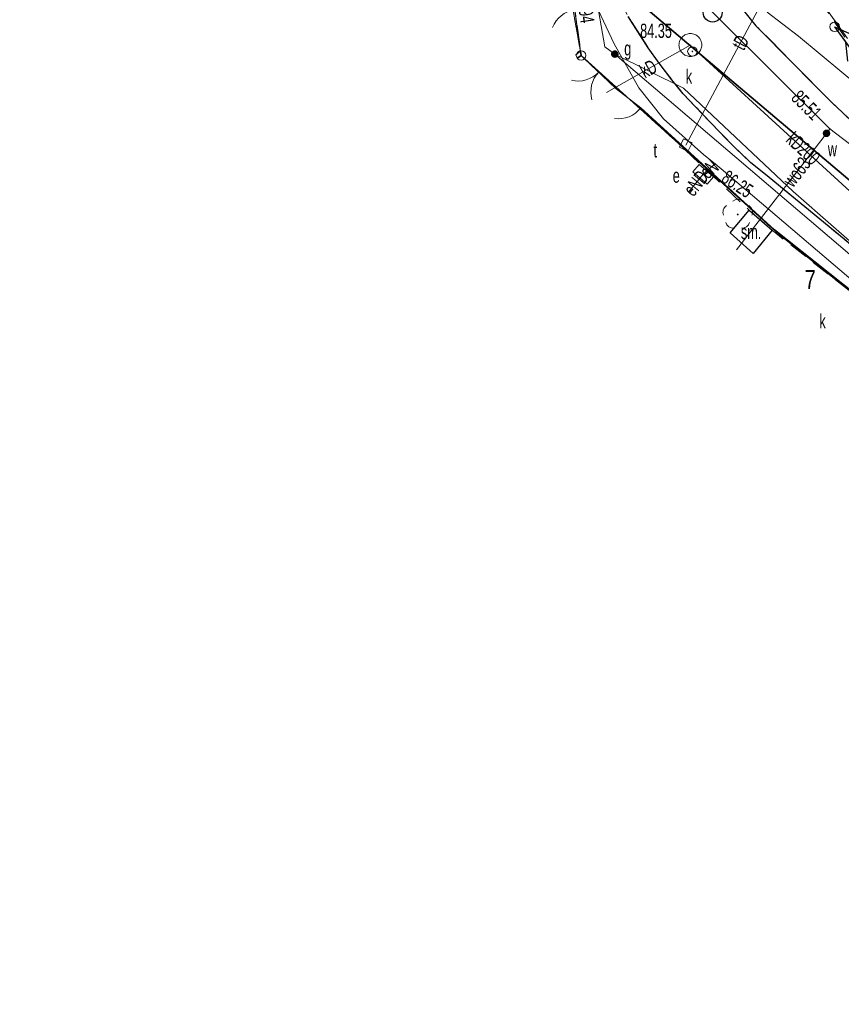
# Model space of a CAD drawing. Header units: metres. Extents: x 7504240 to 7504745, y 5782869 to 5783359.
# Tile 13 of 93: x 7504251 to 7504294, y 5782987 to 5783039. Entities that reach past the tile are written whole.
import ezdxf
from ezdxf.enums import TextEntityAlignment as Align

# ---------------------------------------------------------------- set-up
doc = ezdxf.new("R2010")
doc.units = ezdxf.units.M
doc.header["$MEASUREMENT"] = 0
for name, pattern in [('1.0_0.5', [1.5, 1, -0.5]), ('1.5_0.5', [2, 1.5, -0.5]), ('219-500', [0]), ('egug-500', [1, 0.5, -0.5]), ('l219_500', [0]), ('l32_500', [0]), ('otob_500', [0]), ('otof_500', [0]), ('sutp_500', [0])]:
    doc.linetypes.add(name, pattern=pattern)
doc.layers.get('0').update_dxf_attribs({"color": 2, "linetype": 'CONTINUOUS', "lineweight": 5})
for name, color, linetype in [('202-punkt graniczny', 7, 'CONTINUOUS'), ('203-punkt graniczny', 7, 'CONTINUOUS'), ('211-numer działki ewidencyjnej', 7, 'CONTINUOUS'), ('216-obręb ewidencyjny', 7, 'CONTINUOUS'), ('218-kontur użytku gruntowego', 7, 'CONTINUOUS'), ('219-działka ewidencyjna', 7, 'CONTINUOUS'), ('brama', 7, 'CONTINUOUS'), ('chodnik', 7, 'CONTINUOUS'), ('drzewo liściaste', 7, 'CONTINUOUS'), ('furtka', 7, 'CONTINUOUS'), ('hydrant', 7, 'CONTINUOUS'), ('jezdnia', 7, 'CONTINUOUS'), ('komora podziemna', 7, 'CONTINUOUS'), ('krawężnik', 7, 'CONTINUOUS'), ('ogrodzenie trwałe', 7, 'CONTINUOUS'), ('pikieta sztuczna-Atr2', 7, 'CONTINUOUS'), ('przewód elektroenergetyczny podziemny', 7, 'CONTINUOUS'), ('przewód elektroenergetyczny podziemny-Atr1', 7, 'CONTINUOUS'), ('przewód gazowy', 7, 'CONTINUOUS'), ('przewód kanalizacyjny', 7, 'CONTINUOUS'), ('przewód kanalizacyjny-Atr1', 7, 'CONTINUOUS'), ('przewód telekomunikacyjny napowietrzny', 7, 'CONTINUOUS'), ('przewód telekomunikacyjny podziemny', 7, 'CONTINUOUS'), ('przewód telekomunikacyjny podziemny-Atr1', 7, 'CONTINUOUS'), ('przewód wodociągowy', 7, 'CONTINUOUS'), ('przewód wodociągowy-Atr1', 7, 'CONTINUOUS'), ('rzędna', 7, 'CONTINUOUS'), ('rzędna-Atr2', 7, 'CONTINUOUS'), ('rzędna-Atr3', 7, 'CONTINUOUS'), ('skarpa nieumocniona', 7, 'CONTINUOUS'), ('szafa elektroenergetyczna lub kontener', 7, 'CONTINUOUS'), ('szafa elektroenergetyczna lub kontener-Atr17', 7, 'CONTINUOUS'), ('słup przewodów napowietrznych', 7, 'CONTINUOUS'), ('właz do komory lub kanału - kwadratowy', 7, 'CONTINUOUS'), ('właz do komory lub kanału - kwadratowy-Atr17', 7, 'CONTINUOUS'), ('właz do komory lub kanału - okrągły', 7, 'CONTINUOUS'), ('właz do komory lub kanału - okrągły-Atr17', 7, 'CONTINUOUS'), ('zasuwa lub zawór', 7, 'CONTINUOUS'), ('zasuwa lub zawór-Atr17', 7, 'CONTINUOUS'), ('śmietnik', 7, 'CONTINUOUS'), ('śmietnik-Atr17', 7, 'CONTINUOUS')]:
    doc.layers.add(name, color=color, linetype=linetype)
doc.styles.get("Standard").update_dxf_attribs({"font": 'Working1250', "width": 0.75})
doc.linetypes.add('902-500', pattern='A,3.75,0,[1,ksztalty.shx,S=0.5,R=0,X=0,Y=0],3.75', length=7.5)

# ---------------------------------------------------------------- blocks, each defined once
blk = doc.blocks.new('US25')
at = {"linetype": 'Continuous', "lineweight": 0}
h = blk.add_hatch(color=0, dxfattribs=at)
edge = h.paths.add_edge_path()
edge.add_arc((0, 0), 0.2, 0, 360)
blk = doc.blocks.new('US22A')
at = {"color": 0, "linetype": 'Continuous', "lineweight": 0}
blk.add_lwpolyline([(-0.25, -0.25), (0.25, -0.25), (0.25, 0.25), (-0.25, 0.25)], close=True, dxfattribs=at)
blk = doc.blocks.new('US22')
at = {"color": 0, "linetype": 'Continuous', "lineweight": 13}
blk.add_circle((0, 0), 0.25, dxfattribs=at)
blk = doc.blocks.new('PW01')
at = {"linetype": 'Continuous', "lineweight": 13}
h = blk.add_hatch(color=0, dxfattribs=at)
edge = h.paths.add_edge_path()
edge.add_arc((0, 0), 0.045, 0, 360)
blk = doc.blocks.new('US18')
at = {"color": 0, "linetype": 'Continuous', "lineweight": 13}
for p, q in [((-0.5, -0.25), (-0.5, 0.25)), ((-0.5, 0.25), (0.5, 0.25)), ((0.5, -0.25), (0.5, 0.25)), ((-0.5, -0.25), (0.5, -0.25))]:
    blk.add_line(p, q, dxfattribs=at)
blk = doc.blocks.new('SUWH')
at = {"color": 0, "linetype": 'Continuous'}
for p in [(-0.354, 0.646), (0, 0.5), (0.354, 0.646)]:
    blk.add_line(p, (0, 1), dxfattribs=at)
blk.add_circle((0, 0), 0.5, dxfattribs=at)
blk = doc.blocks.new('OP021')
at = {"linetype": 'Continuous', "lineweight": 13}
h = blk.add_hatch(color=0, dxfattribs=at)
edge = h.paths.add_edge_path()
edge.add_arc((0, 0), 0.05, 0, 360)
at = {"color": 0, "linetype": 'Continuous', "lineweight": 13}
for centre, start, end in [((0, 0.4), 49.272, 130.728), ((-0.38, 0.124), 121.308, 202.548), ((0.38, 0.124), 337.452, 58.692), ((-0.235, -0.324), 193.221, 274.871), ((0.235, -0.324), 265.129, 346.779)]:
    blk.add_arc(centre, 0.4, start, end, dxfattribs=at)
blk = doc.blocks.new('US15')
at = {"color": 0, "linetype": 'Continuous', "lineweight": 13}
blk.add_circle((0, 0), 0.25, dxfattribs=at)
blk = doc.blocks.new('OK02')
at = {"color": 0, "linetype": 'Continuous', "lineweight": 0}
for centre, start, end in [((-1.5, 0), 0, 60), ((1.5, 0), 120, 180)]:
    blk.add_arc(centre, 1.5, start, end, dxfattribs=at)
blk = doc.blocks.new('OK04')
at = {"color": 0, "linetype": 'Continuous', "lineweight": 0}
blk.add_arc((1.5, 0.001), 1.5, 120, 180, dxfattribs=at)
blk = doc.blocks.new('SUTP')
at = {"color": 0, "linetype": 'Continuous'}
for p, q in [((0, 0), (0.866, 0.5)), ((0, 0), (9.232, 0)), ((1.866, -0.5), (1, 0)), ((7.366, -0.5), (8.232, 0)), ((9.232, 0), (8.366, 0.5))]:
    blk.add_line(p, q, dxfattribs=at)
blk = doc.blocks.new('202')
at = {"color": 0, "linetype": 'Continuous', "lineweight": 0}
blk.add_circle((0, 0), 0.25, dxfattribs=at)
blk = doc.blocks.new('203')
at = {"linetype": 'Continuous', "lineweight": 0}
h = blk.add_hatch(color=0, dxfattribs=at)
edge = h.paths.add_edge_path()
edge.add_arc((0, 0), 0.045, 0, 360)

msp = doc.modelspace()

# ---------------------------------------------------------------- linework, layer by layer
at = {"layer": '216-obręb ewidencyjny', "color": 7, "linetype": 'l32_500', "lineweight": 35, "flags": 128}
msp.add_lwpolyline([(7504307.45, 5783019.41), (7504283.45, 5783039.71)], dxfattribs=at)
at = {"layer": '218-kontur użytku gruntowego', "color": 3, "linetype": 'egug-500', "lineweight": 18, "flags": 128}
for points in [[(7504277.74, 5783051.68), (7504280.36, 5783036.93)], [(7504290.13, 5783043.82), (7504294.41, 5783037.83)], [(7504283.45, 5783039.71), (7504307.45, 5783019.41)], [(7504280.36, 5783036.93), (7504280.189, 5783036.8)], [(7504280.36, 5783036.93), (7504290.8, 5783027.49)], [(7504290.8, 5783027.49), (7504299.71, 5783020.35)]]:
    msp.add_lwpolyline(points, dxfattribs=at)
at = {"layer": '219-działka ewidencyjna', "color": 7, "linetype": '219-500', "lineweight": 18, "flags": 128}
for points in [[(7504280.36, 5783036.93), (7504277.74, 5783051.68)], [(7504290.13, 5783043.82), (7504294.41, 5783037.83)], [(7504307.45, 5783019.41), (7504283.45, 5783039.71)], [(7504280.36, 5783036.93), (7504280.189, 5783036.8)], [(7504280.36, 5783036.93), (7504290.8, 5783027.49)], [(7504290.8, 5783027.49), (7504299.71, 5783020.35)]]:
    msp.add_lwpolyline(points, dxfattribs=at)
at = {"layer": '219-działka ewidencyjna', "color": 7, "linetype": 'l219_500', "lineweight": 18, "flags": 128}
msp.add_lwpolyline([(7504307.45, 5783019.41), (7504283.45, 5783039.71)], dxfattribs=at)
at = {"layer": 'brama', "color": 7, "linetype": 'otob_500', "lineweight": 18, "flags": 128}
for points in [[(7504280.34, 5783037.15), (7504279.72, 5783041.51)], [(7504282.22, 5783035.16), (7504280.36, 5783036.93)]]:
    msp.add_lwpolyline(points, dxfattribs=at)
at = {"layer": 'chodnik', "color": 7, "linetype": '1.0_0.5', "lineweight": 18, "flags": 128}
msp.add_lwpolyline([(7504272.68, 5783079.94), (7504274.5, 5783079.66), (7504276.97, 5783066.63), (7504280.37, 5783047.58), (7504281.2, 5783042.89), (7504281.28, 5783042.41), (7504281.47, 5783041.8), (7504281.75, 5783041.13), (7504281.96, 5783040.59), (7504282.4, 5783039.77), (7504282.84, 5783038.99), (7504283.9, 5783037.33), (7504284.47, 5783036.52), (7504285.14, 5783035.65), (7504285.74, 5783034.91), (7504286.42, 5783034.2), (7504287.13, 5783033.44), (7504288.43, 5783032.11), (7504289.3, 5783031.28), (7504290.27, 5783030.5), (7504296.41, 5783025.45), (7504300.2, 5783022.51), (7504305, 5783018.95), (7504306.48, 5783018.06), (7504307.34, 5783017.55), (7504308.89, 5783016.86), (7504309.45, 5783016.6), (7504310.08, 5783016.41), (7504311.06, 5783016.11), (7504317.39, 5783014.53), (7504327.02, 5783012.16), (7504338.73, 5783009.18), (7504350.7, 5783006.22), (7504350.27, 5783004.56), (7504349.41, 5783004.84), (7504347.06, 5783005.39), (7504345.32, 5783005.79), (7504342.99, 5783006.32), (7504339.79, 5783007.2), (7504337.16, 5783007.78), (7504334.14, 5783008.48), (7504332.99, 5783008.78), (7504330.28, 5783009.39), (7504328.75, 5783009.78), (7504327.54, 5783010.1), (7504323.95, 5783011.04), (7504320.9, 5783011.72), (7504317.67, 5783012.56), (7504315.1, 5783013.27), (7504313.88, 5783013.55), (7504311.07, 5783014.25), (7504309.97, 5783014.53), (7504308.18, 5783015.01), (7504305.34, 5783015.84), (7504304.69, 5783016.14), (7504299.9, 5783020.29), (7504290.43, 5783027.71), (7504289.23, 5783028.76), (7504283.51, 5783034.17), (7504282.22, 5783035.16), (7504280.36, 5783036.93), (7504280.34, 5783037.15), (7504279.72, 5783041.51), (7504279.65, 5783042.07), (7504279.47, 5783043.24), (7504278.14, 5783050.16), (7504277.89, 5783051.55), (7504277.55, 5783053.27), (7504276.56, 5783058.36), (7504275.82, 5783061.49), (7504275.35, 5783064.7), (7504274.8, 5783067.62), (7504274.3, 5783071.26), (7504273.97, 5783072.6), (7504273.63, 5783074.44), (7504273.03, 5783078)], close=True, dxfattribs=at)
msp.add_lwpolyline([(7504276.343, 5783041.459), (7504278.31, 5783041.81), (7504278.02, 5783043.24), (7504279.47, 5783043.24), (7504279.65, 5783042.07), (7504279.72, 5783041.51), (7504280.34, 5783037.15), (7504280.069, 5783036.945)], dxfattribs=at)
at = {"layer": 'furtka', "color": 7, "linetype": 'otof_500', "lineweight": 18, "flags": 128}
msp.add_lwpolyline([(7504283.51, 5783034.17), (7504282.22, 5783035.16)], dxfattribs=at)
at = {"layer": 'jezdnia', "color": 7, "linetype": '1.5_0.5', "lineweight": 18, "flags": 128}
for points in [[(7504258.91, 5783102.195), (7504259.32, 5783101.71), (7504260.19, 5783100.87), (7504261.03, 5783100.2), (7504262.23, 5783099.48), (7504263.58, 5783098.75), (7504271.27, 5783096.34), (7504273.07, 5783095.78), (7504273.4, 5783095.77), (7504279.31, 5783093.59), (7504279.17, 5783092.79), (7504278.85, 5783090.82), (7504278.64, 5783087.72), (7504278.81, 5783086.08), (7504282.18, 5783066.33), (7504283.44, 5783058.97), (7504284.42, 5783053.22), (7504284.91, 5783049.94), (7504285.49, 5783046.49), (7504285.84, 5783044.92), (7504286.31, 5783043.45), (7504286.85, 5783042.21), (7504287.36, 5783041.25), (7504289.58, 5783038.5), (7504293.54, 5783034.48), (7504295.7, 5783032.45), (7504300.71, 5783028.28), (7504305.95, 5783024.59), (7504308.28, 5783023.17), (7504310.62, 5783021.96), (7504313.43, 5783020.91), (7504340.95, 5783013.8), (7504343.87, 5783015), (7504366.83, 5783009.82), (7504368.46, 5783007.35), (7504380.09, 5783004.41), (7504392.58, 5783000.89), (7504409.71, 5782996.44), (7504418.79, 5782994.61), (7504427.67, 5782993.29), (7504438.12, 5782992.39), (7504446.48, 5782991.94), (7504453.86, 5782991.9), (7504457.37, 5782992.02), (7504461.74, 5782992.36), (7504466.89, 5782992.96), (7504475.17, 5782994.75), (7504481.39, 5782996.44), (7504489.89, 5782999.25), (7504498.82, 5783002.54), (7504509.98, 5783007.34), (7504522.54, 5783013.35), (7504529.26, 5783016.68), (7504538.28, 5783021.08), (7504546.06, 5783024.95), (7504563.03, 5783033.15), (7504576.07, 5783039.52), (7504582.27, 5783042.49), (7504590.59, 5783046.56), (7504598.34, 5783050.34), (7504604.14, 5783053.16), (7504612.18, 5783057.1), (7504619.41, 5783060.65), (7504623.25, 5783062.68), (7504628.55, 5783065.83), (7504632.69, 5783068.5), (7504637.19, 5783071.66), (7504640.42, 5783074.18), (7504646.93, 5783079.7), (7504651.35, 5783083.5), (7504656.24, 5783087.72), (7504659.96, 5783091.18), (7504663.58, 5783094.96), (7504668.61, 5783100.21), (7504672.24, 5783104.28), (7504673.98, 5783106.47), (7504676.16, 5783109.22), (7504677.92, 5783111.69), (7504683.21, 5783119.6), (7504692.97, 5783134.06), (7504697.28, 5783140.66), (7504703.94, 5783137.76), (7504702.01, 5783134.84), (7504700.11, 5783131.95), (7504682.52, 5783107.61), (7504681.53, 5783107.36), (7504680.83, 5783106.66), (7504679.47, 5783104.87), (7504671.52, 5783096.13), (7504667.4, 5783091.62), (7504665.49, 5783089.55), (7504663.61, 5783087.67), (7504662.46, 5783086.44), (7504660.96, 5783085.08), (7504658.9, 5783083.2), (7504656.05, 5783080.53), (7504654.45, 5783079), (7504652.94, 5783077.72), (7504651.64, 5783076.47), (7504650.36, 5783075.37), (7504648.75, 5783073.98), (7504646.46, 5783072.13), (7504645.81, 5783071.59), (7504644.26, 5783070.33), (7504641.19, 5783067.95), (7504637.74, 5783065.38), (7504634.35, 5783062.98), (7504630.46, 5783060.56), (7504628.13, 5783059.2), (7504623.19, 5783056.57), (7504609.99, 5783050.25), (7504604.6, 5783047.61), (7504591.25, 5783041.21), (7504585.49, 5783038.44), (7504574.11, 5783032.73), (7504572.98, 5783032.14), (7504571.83, 5783031.12), (7504570.86, 5783029.98), (7504570.06, 5783028.28), (7504569.86, 5783026.77), (7504569.7, 5783024.89), (7504570.78, 5783021.85), (7504573.24, 5783017.15), (7504573.89, 5783016.17), (7504582.776, 5783007.938)], [(7504577.831, 5783003.782), (7504558.98, 5783020.81), (7504558.19, 5783021.34), (7504557.01, 5783021.88), (7504555.95, 5783022.12), (7504554.68, 5783022.21), (7504552.44, 5783021.93), (7504550.87, 5783021.47), (7504550.03, 5783021.13), (7504542.66, 5783017.53), (7504537.48, 5783015.03), (7504523.13, 5783008.03), (7504517.19, 5783005.17), (7504514.08, 5783003.77), (7504502.02, 5782998.51), (7504488.87, 5782993.68), (7504484.23, 5782992.16), (7504480.8, 5782991.1), (7504476.85, 5782990.02), (7504473.94, 5782989.24), (7504470.36, 5782988.44), (7504467.43, 5782987.96), (7504464.96, 5782987.62), (7504462.36, 5782987.31), (7504458.59, 5782987.02), (7504449.03, 5782986.88), (7504442.13, 5782987.04), (7504437.74, 5782987.41), (7504430.56, 5782987.86), (7504427.73, 5782988.13), (7504424.96, 5782988.52), (7504413.65, 5782990.36), (7504405.37, 5782992.35), (7504396.6, 5782994.48), (7504380.09, 5782998.65), (7504378.7, 5782997.69), (7504375.03, 5782998.38), (7504374.88, 5783000.07), (7504368.43, 5783001.67), (7504353.45, 5783005.46), (7504353.03, 5783003.8), (7504350.27, 5783004.56), (7504350.7, 5783006.22), (7504338.73, 5783009.18), (7504327.02, 5783012.16), (7504317.39, 5783014.53), (7504311.06, 5783016.11), (7504310.08, 5783016.41), (7504309.45, 5783016.6), (7504308.89, 5783016.86), (7504307.34, 5783017.55), (7504306.48, 5783018.06), (7504305, 5783018.95), (7504300.2, 5783022.51), (7504296.41, 5783025.45), (7504290.27, 5783030.5), (7504289.3, 5783031.28), (7504288.43, 5783032.11), (7504287.13, 5783033.44), (7504286.42, 5783034.2), (7504285.74, 5783034.91), (7504285.14, 5783035.65), (7504284.47, 5783036.52), (7504283.9, 5783037.33), (7504282.84, 5783038.99), (7504282.4, 5783039.77), (7504281.96, 5783040.59), (7504281.75, 5783041.13), (7504281.47, 5783041.8), (7504281.28, 5783042.41), (7504281.2, 5783042.89), (7504280.37, 5783047.58), (7504276.97, 5783066.63), (7504274.5, 5783079.66), (7504273.59, 5783081.67), (7504272.03, 5783083.99), (7504270.85, 5783085.15), (7504269.08, 5783086.4), (7504267.35, 5783087.7), (7504266.48, 5783088.16), (7504264.89, 5783089.01), (7504263.28, 5783089.41), (7504262.39, 5783089.46), (7504261.52, 5783089.34), (7504260.42, 5783089.03), (7504259.51, 5783088.65), (7504258.89, 5783088.26), (7504258.31, 5783087.84), (7504257.46, 5783087.08), (7504256.96, 5783086.56), (7504256.52, 5783086.01), (7504256.18, 5783085.39), (7504254.9, 5783082.31), (7504255.4, 5783082.11), (7504255.2, 5783081.51), (7504254.64, 5783081.7), (7504250.768, 5783072.44)]]:
    msp.add_lwpolyline(points, dxfattribs=at)
at = {"layer": 'komora podziemna', "color": 34, "linetype": 'Continuous', "lineweight": 18, "flags": 128}
msp.add_lwpolyline([(7504286.72, 5783037.48), (7504286.72, 5783037.42), (7504286.71, 5783037.36), (7504286.7, 5783037.31), (7504286.68, 5783037.25), (7504286.65, 5783037.2), (7504286.62, 5783037.15), (7504286.59, 5783037.1), (7504286.55, 5783037.06), (7504286.5, 5783037.02), (7504286.46, 5783036.98), (7504286.41, 5783036.95), (7504286.35, 5783036.93), (7504286.3, 5783036.91), (7504286.24, 5783036.89), (7504286.18, 5783036.88), (7504286.12, 5783036.88), (7504286.06, 5783036.88), (7504286.01, 5783036.89), (7504285.95, 5783036.91), (7504285.89, 5783036.93), (7504285.84, 5783036.95), (7504285.79, 5783036.98), (7504285.74, 5783037.02), (7504285.7, 5783037.06), (7504285.66, 5783037.1), (7504285.62, 5783037.15), (7504285.59, 5783037.2), (7504285.57, 5783037.25), (7504285.55, 5783037.31), (7504285.53, 5783037.36), (7504285.53, 5783037.42), (7504285.52, 5783037.48), (7504285.53, 5783037.54), (7504285.53, 5783037.6), (7504285.55, 5783037.66), (7504285.57, 5783037.71), (7504285.59, 5783037.76), (7504285.62, 5783037.82), (7504285.66, 5783037.86), (7504285.7, 5783037.91), (7504285.74, 5783037.95), (7504285.79, 5783037.98), (7504285.84, 5783038.01), (7504285.89, 5783038.04), (7504285.95, 5783038.06), (7504286.01, 5783038.07), (7504286.06, 5783038.08), (7504286.12, 5783038.08), (7504286.18, 5783038.08), (7504286.24, 5783038.07), (7504286.3, 5783038.06), (7504286.35, 5783038.04), (7504286.41, 5783038.01), (7504286.46, 5783037.98), (7504286.5, 5783037.95), (7504286.55, 5783037.91), (7504286.59, 5783037.86), (7504286.62, 5783037.82), (7504286.65, 5783037.76), (7504286.68, 5783037.71), (7504286.7, 5783037.66), (7504286.71, 5783037.6), (7504286.72, 5783037.54)], close=True, dxfattribs=at)
at = {"layer": 'krawężnik', "color": 7, "linetype": 'Continuous', "lineweight": 25, "flags": 128}
for points in [[(7504287.36, 5783041.25), (7504289.58, 5783038.5), (7504293.54, 5783034.48), (7504295.7, 5783032.45), (7504300.71, 5783028.28), (7504305.95, 5783024.59), (7504308.28, 5783023.17), (7504310.62, 5783021.96), (7504313.43, 5783020.91), (7504340.95, 5783013.8), (7504343.87, 5783015), (7504366.83, 5783009.82), (7504368.46, 5783007.35), (7504380.09, 5783004.41)], [(7504350.27, 5783004.56), (7504350.7, 5783006.22), (7504338.73, 5783009.18), (7504327.02, 5783012.16), (7504317.39, 5783014.53), (7504311.06, 5783016.11), (7504310.08, 5783016.41), (7504309.45, 5783016.6), (7504308.89, 5783016.86), (7504307.34, 5783017.55), (7504306.48, 5783018.06), (7504305, 5783018.95), (7504300.2, 5783022.51), (7504296.41, 5783025.45), (7504290.27, 5783030.5), (7504289.3, 5783031.28), (7504288.43, 5783032.11), (7504287.13, 5783033.44), (7504286.42, 5783034.2), (7504285.74, 5783034.91), (7504285.14, 5783035.65), (7504284.47, 5783036.52), (7504283.9, 5783037.33), (7504282.84, 5783038.99)]]:
    msp.add_lwpolyline(points, dxfattribs=at)
at = {"layer": 'ogrodzenie trwałe', "color": 7, "linetype": '902-500', "lineweight": 35, "flags": 128}
for points in [[(7504280.34, 5783037.15), (7504280.36, 5783036.93), (7504280.188, 5783036.801)], [(7504283.51, 5783034.17), (7504290.55, 5783027.73), (7504299.9, 5783020.29), (7504296.923, 5783016.529)]]:
    msp.add_lwpolyline(points, dxfattribs=at)
at = {"layer": 'przewód elektroenergetyczny podziemny', "color": 1, "linetype": 'Continuous', "lineweight": 18, "flags": 128}
for points in [[(7504295.3, 5783024.52), (7504287.74, 5783030.95), (7504287.43, 5783031.21), (7504286.84, 5783031.69), (7504284.71, 5783033.58), (7504283.41, 5783035.22), (7504282.1, 5783037.54), (7504281.27, 5783039.33)], [(7504384.1, 5783005.02), (7504369.48, 5783008.35), (7504337.1, 5783016.5), (7504319.81, 5783021.01), (7504311.7, 5783023.18), (7504307.94, 5783024.38), (7504300.97, 5783030.35), (7504291.82, 5783037.94), (7504290.18, 5783039.21)], [(7504287.43, 5783031.21), (7504286.8, 5783030.66)], [(7504286.8, 5783030.66), (7504286.031, 5783029.722)]]:
    msp.add_lwpolyline(points, dxfattribs=at)
at = {"layer": 'przewód gazowy', "color": 52, "linetype": 'Continuous', "lineweight": 18, "flags": 128}
for points in [[(7504275.92, 5783070.2), (7504276.11, 5783069.08), (7504279.7, 5783048.37), (7504281.62, 5783037.38), (7504282.14, 5783037)], [(7504282.14, 5783037), (7504296.68, 5783024.6), (7504303.98, 5783018.48), (7504311.08, 5783015.75), (7504320.9, 5783012.97), (7504331.8, 5783010.09)], [(7504412.82, 5782991.12), (7504398.15, 5782994.76), (7504389, 5782997.11), (7504377.37, 5783000.04), (7504365.16, 5783003.11), (7504344.57, 5783008.03), (7504334.44, 5783010.66), (7504330.21, 5783011.8), (7504317.31, 5783015.02), (7504312.46, 5783016.29), (7504307.78, 5783017.61), (7504297.93, 5783024.17), (7504291.54, 5783029.76), (7504285.76, 5783035.2), (7504282.14, 5783037)]]:
    msp.add_lwpolyline(points, dxfattribs=at)
at = {"layer": 'przewód kanalizacyjny', "color": 34, "linetype": 'Continuous', "lineweight": 18, "flags": 128}
for points in [[(7504281.694, 5783034.977), (7504286.12, 5783037.48)], [(7504286.12, 5783037.48), (7504298.03, 5783026.57)]]:
    msp.add_lwpolyline(points, dxfattribs=at)
at = {"layer": 'przewód telekomunikacyjny napowietrzny', "color": 30, "linetype": 'sutp_500', "lineweight": 18, "flags": 128}
msp.add_lwpolyline([(7504293.73, 5783038.44), (7504311.01, 5783014.62)], dxfattribs=at)
at = {"layer": 'przewód telekomunikacyjny podziemny', "color": 30, "linetype": 'Continuous', "lineweight": 18, "flags": 128}
msp.add_lwpolyline([(7504291.64, 5783043.03), (7504285.88, 5783032.2)], dxfattribs=at)
at = {"layer": 'przewód wodociągowy', "color": 5, "linetype": 'Continuous', "lineweight": 18, "flags": 128}
for points in [[(7504264.53, 5783100.03), (7504264.81, 5783099.92), (7504278.59, 5783094.45), (7504278.57, 5783094), (7504278.1, 5783084.88), (7504286.23, 5783040.25), (7504287.3, 5783039.19), (7504287.51, 5783038.98), (7504293.48, 5783033.06), (7504307.98, 5783022), (7504317.4, 5783018.66), (7504327.14, 5783016.08), (7504327.63, 5783015.96), (7504330.31, 5783015.31), (7504332.31, 5783014.82), (7504347.98, 5783010.97), (7504376.93, 5783003.63), (7504377.4, 5783003.51)], [(7504293.48, 5783033.06), (7504293.3, 5783032.82), (7504288.547, 5783026.675)]]:
    msp.add_lwpolyline(points, dxfattribs=at)
at = {"layer": 'skarpa nieumocniona', "color": 7, "linetype": '1.0_0.5', "lineweight": 18, "flags": 128}
msp.add_lwpolyline([(7504380.26, 5783157.29), (7504360.6, 5783143.78), (7504316.18, 5783114.33), (7504308.12, 5783108.39), (7504301.16, 5783102.47), (7504297.24, 5783098.07), (7504295, 5783094.94), (7504291.32, 5783088.62), (7504289.64, 5783082.62), (7504289, 5783074.3), (7504289.05, 5783069.88), (7504290.14, 5783061.08), (7504292.11, 5783054.55), (7504294.02, 5783050.56), (7504299.26, 5783044.09), (7504307.08, 5783036.72), (7504312.87, 5783033.06), (7504316.58, 5783031.37), (7504328.4, 5783028.9), (7504351.13, 5783023.78), (7504363.39, 5783021.3), (7504413.85, 5783010.73), (7504431.69, 5783007.41), (7504436.75, 5783006.68), (7504449.41, 5783006.34), (7504455.77, 5783006.68), (7504466.29, 5783007.91), (7504473.68, 5783009.36), (7504480.69, 5783011.01), (7504494.41, 5783014.72), (7504506.9, 5783019.28), (7504519.45, 5783025.13), (7504534.08, 5783032.16), (7504551.57, 5783040.71), (7504569.46, 5783049.26), (7504587.18, 5783058.15), (7504598.88, 5783063.95), (7504609.85, 5783070.47), (7504626.84, 5783080.04), (7504636.35, 5783086.39), (7504644.85, 5783093.82), (7504653.4, 5783101.92), (7504661.84, 5783111.43), (7504671.68, 5783124.09), (7504681.81, 5783136.8), (7504682.99, 5783139.33), (7504682.99, 5783141.47), (7504681.9, 5783149.9), (7504687.5, 5783150.11), (7504691.23, 5783148.09), (7504688.67, 5783134.36), (7504687.62, 5783131.16), (7504670.58, 5783105.9), (7504665.57, 5783099.62), (7504660.83, 5783094.45), (7504651.28, 5783086.01), (7504639.63, 5783075.99), (7504633.77, 5783072.09), (7504616.16, 5783061.81), (7504605.84, 5783056.43), (7504578.71, 5783043.4), (7504537.89, 5783023.52), (7504518.91, 5783013.94), (7504507.93, 5783008.75), (7504501.44, 5783006.01), (7504493.81, 5783003.86), (7504483.25, 5783001.26), (7504466.9, 5782996.88), (7504461.31, 5782996.25), (7504448.12, 5782995.98), (7504439.68, 5782995.93), (7504424.97, 5782996.88), (7504417.47, 5782998.08), (7504402.32, 5783001.64), (7504382.41, 5783006.37), (7504367, 5783010.06), (7504349.55, 5783014.23), (7504312.94, 5783023.2), (7504304.88, 5783028.31), (7504298.92, 5783033.22), (7504294.33, 5783037.81), (7504290.06, 5783044.03), (7504286.84, 5783049.67), (7504284.73, 5783055.27), (7504283.46, 5783061.23), (7504282.72, 5783067.77), (7504282.14, 5783078.58), (7504282.35, 5783082.9), (7504283.67, 5783088.23), (7504285.41, 5783094.35), (7504288.53, 5783099.88), (7504292.8, 5783105.26), (7504299.13, 5783111.8), (7504305.14, 5783117.18), (7504311.05, 5783121.77), (7504324.28, 5783130.74), (7504335.99, 5783138.86), (7504380.83, 5783168.62), (7504391.47, 5783175.56), (7504419.98, 5783194.78), (7504441.54, 5783209.35), (7504458.79, 5783221.06), (7504464.22, 5783218.59), (7504462.78, 5783216.55), (7504450.84, 5783204.54), (7504448.08, 5783202.3), (7504441.38, 5783197.83), (7504424.07, 5783186.48), (7504393.68, 5783166.39)], close=True, dxfattribs=at)
msp.add_lwpolyline([(7504380.26, 5783157.29), (7504360.6, 5783143.78), (7504316.18, 5783114.33), (7504308.12, 5783108.39), (7504301.16, 5783102.47), (7504297.24, 5783098.07), (7504295, 5783094.94), (7504291.32, 5783088.62), (7504289.64, 5783082.62), (7504289, 5783074.3), (7504289.05, 5783069.88), (7504290.14, 5783061.08), (7504292.11, 5783054.55), (7504294.02, 5783050.56), (7504299.26, 5783044.09), (7504307.08, 5783036.72), (7504312.87, 5783033.06), (7504316.58, 5783031.37), (7504328.4, 5783028.9), (7504351.13, 5783023.78), (7504363.39, 5783021.3), (7504413.85, 5783010.73), (7504431.69, 5783007.41), (7504436.75, 5783006.68), (7504449.41, 5783006.34), (7504455.77, 5783006.68), (7504466.29, 5783007.91), (7504473.68, 5783009.36), (7504480.69, 5783011.01), (7504494.41, 5783014.72), (7504506.9, 5783019.28), (7504519.45, 5783025.13), (7504534.08, 5783032.16), (7504551.57, 5783040.71), (7504569.46, 5783049.26), (7504587.18, 5783058.15), (7504598.88, 5783063.95), (7504609.85, 5783070.47), (7504626.84, 5783080.04), (7504636.35, 5783086.39), (7504644.85, 5783093.82), (7504653.4, 5783101.92), (7504661.84, 5783111.43), (7504671.68, 5783124.09), (7504681.81, 5783136.8), (7504682.99, 5783139.33), (7504682.99, 5783141.47), (7504681.9, 5783149.9), (7504687.5, 5783150.11), (7504691.23, 5783148.09), (7504688.67, 5783134.36), (7504687.62, 5783131.16), (7504670.58, 5783105.9), (7504665.57, 5783099.62), (7504660.83, 5783094.45), (7504651.28, 5783086.01), (7504639.63, 5783075.99), (7504633.77, 5783072.09), (7504616.16, 5783061.81), (7504605.84, 5783056.43), (7504578.71, 5783043.4), (7504537.89, 5783023.52), (7504518.91, 5783013.94), (7504507.93, 5783008.75), (7504501.44, 5783006.01), (7504493.81, 5783003.86), (7504483.25, 5783001.26), (7504466.9, 5782996.88), (7504461.31, 5782996.25), (7504448.12, 5782995.98), (7504439.68, 5782995.93), (7504424.97, 5782996.88), (7504417.47, 5782998.08), (7504402.32, 5783001.64), (7504382.41, 5783006.37), (7504367, 5783010.06), (7504349.55, 5783014.23), (7504312.94, 5783023.2), (7504304.88, 5783028.31), (7504298.92, 5783033.22), (7504294.33, 5783037.81), (7504290.06, 5783044.03), (7504286.84, 5783049.67), (7504284.73, 5783055.27), (7504283.46, 5783061.23), (7504282.72, 5783067.77), (7504282.14, 5783078.58), (7504282.35, 5783082.9), (7504283.67, 5783088.23), (7504285.41, 5783094.35), (7504288.53, 5783099.88), (7504292.8, 5783105.26), (7504299.13, 5783111.8), (7504305.14, 5783117.18), (7504311.05, 5783121.77), (7504324.28, 5783130.74), (7504335.99, 5783138.86), (7504380.83, 5783168.62), (7504391.47, 5783175.56), (7504419.98, 5783194.78), (7504441.54, 5783209.35), (7504458.79, 5783221.06), (7504464.22, 5783218.59), (7504462.78, 5783216.55), (7504450.84, 5783204.54), (7504448.08, 5783202.3), (7504441.38, 5783197.83), (7504424.07, 5783186.48), (7504393.68, 5783166.39)], close=True, dxfattribs=at)
at = {"layer": 'śmietnik', "color": 7, "linetype": 'Continuous', "lineweight": 25, "flags": 128}
msp.add_lwpolyline([(7504289.23, 5783028.76), (7504290.43, 5783027.71), (7504289.43, 5783026.48), (7504288.22, 5783027.57)], close=True, dxfattribs=at)

# ---------------------------------------------------------------- block references
at = {"layer": '202-punkt graniczny', "color": 7, "linetype": 'Continuous', "lineweight": 18}
msp.add_blockref('202', (7504280.36, 5783036.93), dxfattribs=at)
at = {"layer": '203-punkt graniczny', "color": 7, "linetype": 'Continuous', "lineweight": 18}
msp.add_blockref('203', (7504290.8, 5783027.49), dxfattribs=at)
at = {"layer": 'brama', "color": 7, "linetype": 'Continuous', "lineweight": 18}
for p, rotation in [((7504280.03, 5783039.33), 98.093), ((7504281.29, 5783036.045), 136.42)]:
    msp.add_blockref('OK02', p, dxfattribs=dict(at, rotation=rotation))
at = {"layer": 'drzewo liściaste', "color": 94, "linetype": 'Continuous', "lineweight": 18}
msp.add_blockref('OP021', (7504288.62, 5783028.54), dxfattribs=at)
at = {"layer": 'furtka', "color": 7, "linetype": 'Continuous', "lineweight": 18, "rotation": 142.496}
msp.add_blockref('OK04', (7504283.51, 5783034.17), dxfattribs=at)
at = {"layer": 'hydrant', "color": 5, "linetype": 'Continuous', "lineweight": 18}
msp.add_blockref('SUWH', (7504287.3, 5783039.19), dxfattribs=at)
at = {"layer": 'przewód telekomunikacyjny napowietrzny', "color": 30, "linetype": 'Continuous', "lineweight": 18, "rotation": 305.9589999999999}
msp.add_blockref('SUTP', (7504293.73, 5783038.44), dxfattribs=at)
at = {"layer": 'rzędna', "color": 34, "linetype": 'Continuous', "lineweight": 18}
msp.add_blockref('PW01', (7504286.23, 5783037.14), dxfattribs=at)
at = {"layer": 'rzędna', "color": 5, "linetype": 'Continuous', "lineweight": 18}
msp.add_blockref('PW01', (7504293.48, 5783033.06), dxfattribs=at)
at = {"layer": 'rzędna', "color": 1, "linetype": 'Continuous', "lineweight": 18}
msp.add_blockref('PW01', (7504287.43, 5783031.21), dxfattribs=at)
at = {"layer": 'szafa elektroenergetyczna lub kontener', "color": 1, "linetype": 'Continuous', "lineweight": 18, "rotation": 139.08}
msp.add_blockref('US18', (7504286.8, 5783030.66), dxfattribs=at)
at = {"layer": 'słup przewodów napowietrznych', "color": 7, "linetype": 'Continuous', "lineweight": 18}
msp.add_blockref('US15', (7504293.73, 5783038.44), dxfattribs=at)
at = {"layer": 'właz do komory lub kanału - kwadratowy', "color": 7, "linetype": 'Continuous', "lineweight": 18, "rotation": 333.42}
msp.add_blockref('US22A', (7504285.88, 5783032.2), dxfattribs=at)
at = {"layer": 'właz do komory lub kanału - okrągły', "color": 7, "linetype": 'Continuous', "lineweight": 18}
msp.add_blockref('US22', (7504286.23, 5783037.14), dxfattribs=at)
at = {"layer": 'zasuwa lub zawór', "color": 52, "linetype": 'Continuous', "lineweight": 18, "rotation": 143.699}
msp.add_blockref('US25', (7504282.14, 5783037), dxfattribs=at)
at = {"layer": 'zasuwa lub zawór', "color": 5, "linetype": 'Continuous', "lineweight": 18}
msp.add_blockref('US25', (7504293.3, 5783032.82), dxfattribs=at)

# ---------------------------------------------------------------- texts
at = {"layer": '211-numer działki ewidencyjnej', "color": 7, "linetype": 'Continuous', "lineweight": 18, "width": 0.79}
msp.add_text('7', height=1, dxfattribs=at).set_placement((7504292.15, 5783024.61))
at = {"layer": 'pikieta sztuczna-Atr2', "color": 7, "width": 0.667}
msp.add_text('86.94', height=0.75, rotation=278.093, dxfattribs=at).set_placement((7504280.1, 5783040.25))
at = {"layer": 'przewód elektroenergetyczny podziemny-Atr1', "color": 1, "width": 0.667}
for s, rotation, p in [('eN', 41.121, (7504287.115, 5783030.935)), ('eND', 50.654, (7504286.416, 5783030.191))]:
    msp.add_text(s, height=0.75, rotation=rotation, dxfattribs=at).set_placement(p, align=Align.MIDDLE_CENTER)
at = {"layer": 'przewód kanalizacyjny-Atr1', "color": 34, "width": 0.667}
for s, rotation, p in [('kD', 29.489, (7504283.907, 5783036.229)), ('kD200', -42.491, (7504292.075, 5783032.025))]:
    msp.add_text(s, height=0.75, rotation=rotation, dxfattribs=at).set_placement(p, align=Align.MIDDLE_CENTER)
at = {"layer": 'przewód telekomunikacyjny podziemny-Atr1', "color": 30, "width": 0.667}
msp.add_text('tD', height=0.75, rotation=61.983, dxfattribs=at).set_placement((7504288.764, 5783037.615), align=Align.MIDDLE_CENTER)
at = {"layer": 'przewód wodociągowy-Atr1', "color": 5, "width": 0.667}
msp.add_text('wo63', height=0.75, rotation=52.282, dxfattribs=at).set_placement((7504291.24, 5783030.15), align=Align.MIDDLE_LEFT)
at = {"layer": 'rzędna-Atr2', "color": 5, "width": 0.667}
msp.add_text('85.51', height=0.75, rotation=315.241, dxfattribs=at).set_placement((7504291.39, 5783034.63))
at = {"layer": 'rzędna-Atr2', "color": 1, "width": 0.667}
msp.add_text('86.25', height=0.75, rotation=326.757, dxfattribs=at).set_placement((7504287.904, 5783030.609), align=Align.MIDDLE_LEFT)
at = {"layer": 'rzędna-Atr3', "color": 34, "width": 0.667}
msp.add_text('84.35', height=0.75, dxfattribs=at).set_placement((7504283.475, 5783037.629), align=Align.BOTTOM_LEFT)
at = {"layer": 'szafa elektroenergetyczna lub kontener-Atr17', "color": 1, "width": 0.667}
msp.add_text('e', height=0.75, dxfattribs=at).set_placement((7504285.194, 5783030.592), align=Align.MIDDLE_LEFT)
at = {"layer": 'właz do komory lub kanału - kwadratowy-Atr17', "color": 7, "width": 0.667}
msp.add_text('t', height=0.75, dxfattribs=at).set_placement((7504284.181, 5783031.925), align=Align.MIDDLE_LEFT)
at = {"layer": 'właz do komory lub kanału - okrągły-Atr17', "color": 7, "width": 0.667}
for p in [(7504285.883, 5783035.818), (7504292.926, 5783022.914)]:
    msp.add_text('k', height=0.75, dxfattribs=at).set_placement(p, align=Align.MIDDLE_LEFT)
at = {"layer": 'zasuwa lub zawór-Atr17', "color": 52, "width": 0.667}
msp.add_text('g', height=0.75, dxfattribs=at).set_placement((7504282.636, 5783037.304), align=Align.MIDDLE_LEFT)
at = {"layer": 'zasuwa lub zawór-Atr17', "color": 5, "width": 0.667}
msp.add_text('w', height=0.75, dxfattribs=at).set_placement((7504293.37, 5783031.99), align=Align.MIDDLE_LEFT)
at = {"layer": 'śmietnik-Atr17', "color": 7, "width": 0.667}
msp.add_text('sm.', height=0.75, dxfattribs=at).set_placement((7504289.325, 5783027.62), align=Align.MIDDLE_CENTER)

doc.saveas('drawing.dxf')
